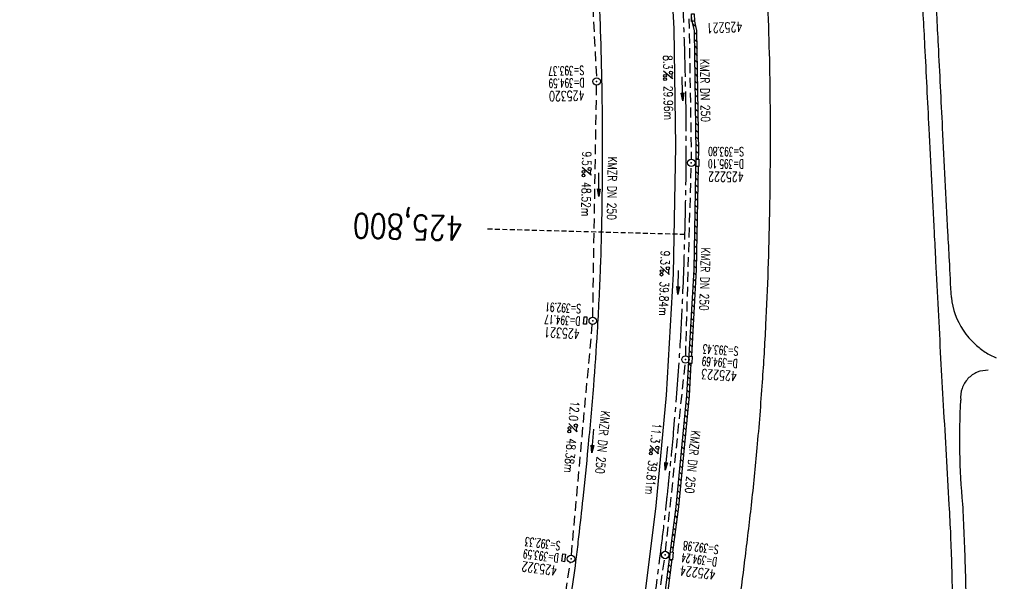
# Model space of a CAD drawing. Extents: x 450316 to 454644, y 428795 to 436505.
# Tile 101 of 256: x 453717 to 453917, y 431950 to 432063. Entities that reach past the tile are written whole.
import ezdxf
from ezdxf.enums import TextEntityAlignment as Align

# ---------------------------------------------------------------- set-up
doc = ezdxf.new("R2010")
doc.units = 0
doc.header["$LTSCALE"] = 2
doc.header["$MEASUREMENT"] = 0
for name, pattern in [('ACHSE', [5.5, 4, -0.5, 0.5, -0.5]), ('AUSGEZOGEN', [0]), ('GESTRICH-X2', [1.5, 1, -0.5]), ('GESTRICHELT', [0.75, 0.5, -0.25])]:
    doc.linetypes.add(name, pattern=pattern)
doc.layers.get('0').update_dxf_attribs({"linetype": 'CONTINUOUS'})
for name, color, linetype in [('13', 7, 'CONTINUOUS'), ('ACHSETOP', 1, 'ACHSE'), ('FBR', 8, 'CONTINUOUS'), ('HEKTOM', 1, 'GESTRICHELT'), ('KANAL', 7, 'GESTRICH-X2'), ('PFEIL', 7, 'CONTINUOUS'), ('RINNE', 8, 'CONTINUOUS'), ('SCHACHTNR', 6, 'CONTINUOUS'), ('SCHSYMBOL', 7, 'CONTINUOUS'), ('TEXTO', 4, 'CONTINUOUS'), ('TEXTU', 4, 'CONTINUOUS'), ('WEG', 8, 'AUSGEZOGEN')]:
    doc.layers.add(name, color=color, linetype=linetype)
doc.styles.add('ROMANS', font='romans.shx', dxfattribs={"width": 0.8})

# ---------------------------------------------------------------- blocks, each defined once
blk = doc.blocks.new('GST')
at = {"color": 0}
blk.add_circle((0, 0), 0.75, dxfattribs=at)
blk.add_point((0, 0), dxfattribs=at)
blk = doc.blocks.new('10')
blk.add_blockref('GST', (0, 0))
blk = doc.blocks.new('17')
blk.add_lwpolyline([(-0.76, -1.22), (0.75, -1.22), (0.75, -1.8), (-0.76, -1.8)], close=True)
blk.add_blockref('GST', (0, 0))
blk = doc.blocks.new('PROM')
blk.add_line((1.57, 1.82), (0.02, 0.02))
for centre, radius in [((0.32, 1.51), 0.317), ((0.94, 0.29), 0.283), ((1.64, 0.29), 0.283)]:
    blk.add_circle(centre, radius)
blk.add_arc((0.99, 2.68), 1.03, 239.1414, 303.3549)
blk = doc.blocks.new('PFEIL2')
at = {"color": 0}
for p, q in [((0.88, 0), (-2.4, -0.01)), ((0.88, -0.27), (0.88, 0.28)), ((0.88, 0.28), (2.43, 0.01)), ((0.91, 0.27), (0.88, 0.26)), ((0.97, 0.26), (0.88, 0.25)), ((1.02, 0.25), (0.88, 0.23)), ((1.07, 0.24), (0.88, 0.21)), ((1.13, 0.23), (0.88, 0.19)), ((1.18, 0.22), (0.88, 0.17)), ((1.24, 0.21), (0.88, 0.15)), ((1.29, 0.21), (0.88, 0.14)), ((1.34, 0.2), (0.88, 0.12)), ((1.4, 0.19), (0.88, 0.1)), ((1.45, 0.18), (0.88, 0.08)), ((1.51, 0.17), (0.88, 0.06)), ((1.56, 0.16), (0.88, 0.04)), ((1.61, 0.15), (0.88, 0.02)), ((1.67, 0.14), (0.88, 0.01)), ((1.72, 0.13), (0.88, -0.01)), ((1.78, 0.12), (0.88, -0.03)), ((1.83, 0.11), (0.88, -0.05)), ((1.88, 0.1), (0.88, -0.07)), ((1.94, 0.09), (0.88, -0.09)), ((2.05, 0.08), (0.88, -0.12)), ((1.99, 0.08), (0.88, -0.11)), ((2.1, 0.07), (0.88, -0.14)), ((2.15, 0.06), (0.88, -0.16)), ((2.21, 0.05), (0.88, -0.18)), ((2.26, 0.04), (0.88, -0.2)), ((2.32, 0.03), (0.88, -0.22)), ((2.37, 0.02), (0.88, -0.23)), ((2.42, 0.01), (0.88, -0.25)), ((2.43, 0.01), (0.88, -0.27))]:
    blk.add_line(p, q, dxfattribs=at)
blk = doc.blocks.new('30S')
at = {"color": 0}
for p, q in [((-0.75, -0.58), (-0.75, 0)), ((-0.75, 0), (0.75, 0)), ((0.75, 0), (0.75, -0.58)), ((0.75, -0.58), (-0.75, -0.58))]:
    blk.add_line(p, q, dxfattribs=at)
blk.add_point((0, 0), dxfattribs=at)

msp = doc.modelspace()

# ---------------------------------------------------------------- linework, layer by layer
for points in [[(453854.18, 432033.67), (453854.19, 432035.18), (453854.77, 432035.17), (453854.77, 432033.67)], [(453852.72, 431993.8), (453852.82, 431995.3), (453853.4, 431995.26), (453853.3, 431993.76)], [(453848.82, 431954.12), (453849, 431955.61), (453849.58, 431955.54), (453849.4, 431954.05)]]:
    msp.add_lwpolyline(points, close=True)
at = {"layer": 'ACHSETOP', "flags": 128}
msp.add_lwpolyline([(451271.77, 435019.04, -0.000001), (451272.37, 435018.35, -0.000032), (451272.39, 435018.33), (451288.79, 434999.46, -0.000002), (451296.99, 434990.03, 0.000007), (451305.2, 434980.6, 0.000007), (451313.4, 434971.16, -0.000007), (451321.6, 434961.73, -0.000007), (451329.8, 434952.3, 0.000007), (451338, 434942.87, 0.000007), (451346.21, 434933.43, -0.000007), (451354.41, 434924, -0.000007), (451362.61, 434914.57, 0.000011), (451370.81, 434905.14, 0.000001), (451379.01, 434895.7, 0.000001), (451387.22, 434886.27), (451403.62, 434867.4), (451420.02, 434848.54), (451436.43, 434829.67, -0.000013), (451444.63, 434820.24, 0.000007), (451452.83, 434810.81, 0.000007), (451461.03, 434801.38, -0.000007), (451469.24, 434791.94, -0.000007), (451477.44, 434782.51, 0.000007), (451485.64, 434773.08, 0.000007), (451493.84, 434763.64, -0.000007), (451502.04, 434754.21, -0.000007), (451510.25, 434744.78, 0.000007), (451518.45, 434735.35, 0.000007), (451526.65, 434725.91, -0.000007), (451534.85, 434716.48, -0.000007), (451543.05, 434707.05, 0.000011), (451551.26, 434697.61, 0.000001), (451559.46, 434688.18, 0.000001), (451567.66, 434678.75), (451584.07, 434659.88, -0.000001), (451592.27, 434650.45, -0.000001), (451600.47, 434641.02, -0.000011), (451608.67, 434631.59, 0.000013), (451616.87, 434622.15), (451633.28, 434603.29), (451649.68, 434584.42, -0.000013), (451657.88, 434574.99, 0.000007), (451666.09, 434565.56, 0.000007), (451674.29, 434556.12, -0.000007), (451682.49, 434546.69, -0.000007), (451690.69, 434537.26, 0.000006), (451698.89, 434527.83), (451715.3, 434508.96, -0.000015), (451721.01, 434502.39, 0.000008), (451726.72, 434495.82, 0.000958), (451727.52, 434494.91, 0.000181), (451731.72, 434490.11, 0.003894), (451738.18, 434482.87, 0.00247), (451748.5, 434471.58, 0.003793), (451756.23, 434463.34, 0.003129), (451765.74, 434453.48, 0.00313), (451774.53, 434444.59, 0.003132), (451783.43, 434435.81, 0.003134), (451792.43, 434427.15, 0.003132), (451801.55, 434418.59, 0.003131), (451810.77, 434410.15, 0.00313), (451820.1, 434401.83, 0.003133), (451829.54, 434393.62, 0.003138), (451839.07, 434385.54, 0.003131), (451848.69, 434377.58, 0.003125), (451858.43, 434369.73, 0.003124), (451868.27, 434362, 0.00313), (451878.19, 434354.41, 0.003138), (451888.2, 434346.95, 0.003133), (451898.32, 434339.59, 0.003131), (451908.52, 434332.37, 0.003131), (451918.82, 434325.28, 0.003132), (451929.21, 434318.32, 0.003136), (451939.67, 434311.49, 0.00313), (451950.21, 434304.8, 0.003123), (451960.86, 434298.22, 0.003128), (451971.59, 434291.78, 0.003137), (451982.37, 434285.49, 0.003139), (451993.23, 434279.33, 0.003133), (452004.2, 434273.3, 0.003123), (452015.23, 434267.41, 0.003125), (452026.32, 434261.66, 0.003132), (452037.5, 434256.05, 0.003138), (452048.73, 434250.58, 0.003134), (452060.02, 434245.26, 0.003122), (452071.41, 434240.07, 0.003127), (452083.62, 434234.69, 0.003578), (452094.35, 434230.12, 0.002702), (452108.41, 434224.35, 0.004189), (452117.53, 434220.76, 0.00053), (452126.34, 434217.38, 0.001569), (452129.32, 434216.25, 0.000008), (452135.11, 434214.08, -0.000025), (452140.91, 434211.9), (452164.31, 434203.12, 0.000006), (452176.02, 434198.73, -0.000007), (452187.72, 434194.34), (452211.13, 434185.56), (452234.54, 434176.78, -0.000012), (452246.24, 434172.39, 0.000007), (452257.94, 434168, 0.000002), (452265.75, 434165.08, 0.000001), (452281.35, 434159.22, 0.000005), (452293.05, 434154.83, -0.000007), (452304.76, 434150.44, -0.000019), (452316.46, 434146.05, 0.000015), (452328.17, 434141.66, 0.000002), (452338.1, 434137.94, 0.000001), (452351.57, 434132.88, 0.000004), (452363.28, 434128.49, -0.000006), (452374.98, 434124.1, -0.00002), (452386.68, 434119.71, 0.00002), (452398.39, 434115.32, 0.000006), (452410.09, 434110.93, -0.000004), (452421.8, 434106.54, -0.000001), (452435.27, 434101.49, -0.000002), (452445.2, 434097.76, -0.000015), (452456.91, 434093.37, 0.000019), (452468.61, 434088.98, 0.000007), (452480.31, 434084.59, -0.000006), (452492.02, 434080.2, -0.000002), (452503.72, 434075.81, 0.000002), (452515.42, 434071.42, 0.000006), (452527.13, 434067.03, -0.000007), (452538.83, 434062.64, -0.000019), (452550.54, 434058.25, 0.000015), (452562.24, 434053.86, 0.000002), (452572.17, 434050.13, 0.000001), (452585.65, 434045.08, 0.000004), (452597.35, 434040.69, -0.000006), (452609.05, 434036.3, -0.00002), (452620.76, 434031.91, 0.00002), (452632.46, 434027.52, 0.000006), (452644.17, 434023.13, -0.000004), (452655.87, 434018.74, -0.000001), (452669.35, 434013.68, -0.000002), (452679.28, 434009.96, -0.000015), (452690.98, 434005.57, 0.000014), (452702.68, 434001.18, 0.000011), (452714.39, 433996.79, -0.000001), (452726.09, 433992.4, -0.000007), (452735.03, 433989.04, -0.000005), (452748.18, 433984.11, -0.000156), (452748.22, 433984.1, -0.000005), (452749.5, 433983.61, -0.004183), (452758.69, 433980.07, -0.002721), (452772.75, 433974.43, -0.005081), (452782.77, 433970.22, -0.003908), (452795.7, 433964.52, -0.003912), (452807.05, 433959.3, -0.003907), (452818.33, 433953.9, -0.003903), (452829.52, 433948.33, -0.003904), (452840.62, 433942.58, -0.003907), (452851.63, 433936.66, -0.003909), (452862.54, 433930.57, -0.003906), (452873.35, 433924.31, -0.003899), (452884.08, 433917.88, -0.003907), (452894.71, 433911.27, -0.003917), (452905.21, 433904.52, -0.003914), (452915.61, 433897.6, -0.003904), (452925.91, 433890.51, -0.003895), (452936.11, 433883.25, -0.003902), (452946.17, 433875.85, -0.003909), (452956.12, 433868.3, -0.003904), (452965.96, 433860.58, -0.003908), (452975.67, 433852.7, -0.00391), (452985.26, 433844.69, -0.003909), (452994.72, 433836.52, -0.003908), (453004.05, 433828.2, -0.003902), (453013.25, 433819.74, -0.003901), (453022.32, 433811.14, -0.003907), (453031.26, 433802.39, -0.003913), (453040.05, 433793.51, -0.003909), (453048.99, 433784.19, -0.00418), (453057.22, 433775.34, -0.003621), (453064.8, 433766.92, -0.003001), (453073.81, 433756.65, -0.003775), (453082.93, 433745.95, -0.004894), (453089.82, 433737.59, -0.004962), (453096.58, 433729.04, -0.003805), (453105.2, 433717.74, -0.003005), (453113.36, 433706.73, -0.003643), (453119.97, 433697.57, -0.004174), (453127.23, 433687.17, -0.004295), (453134.1, 433676.95, -0.003507), (453140.02, 433667.85, -0.002688), (453147.59, 433655.9, -0.003695), (453155.36, 433643.25, -0.00538), (453160.55, 433634.47, -0.005332), (453165.53, 433625.6, -0.003667), (453172.54, 433612.58, -0.002679), (453179.1, 433600.02, -0.003501), (453183.99, 433590.35, -0.004313), (453189.2, 433579.67, -0.003909), (453194.74, 433567.79, -0.003909), (453199.85, 433556.38, -0.003909), (453204.78, 433544.89, -0.003903), (453209.81, 433532.66, -0.004384), (453214.1, 433521.7, -0.003423), (453219.66, 433506.82, -0.005955), (453222.69, 433498.22, -0.000145), (453225.57, 433489.74, -0.000252), (453227.22, 433484.85, -0.000085), (453230.06, 433476.42, -0.000405), (453230.66, 433474.65, -0.003646), (453233.57, 433465.74, 0.00217), (453238.42, 433450.76, 0.000006), (453242.33, 433438.88, -0.000007), (453246.23, 433427.01, -0.000012), (453250.13, 433415.13, 0.000009), (453254.03, 433403.26, 0.003001), (453258.01, 433391.4, -0.003002), (453261.98, 433379.55, -0.003008), (453265.82, 433367.65, 0.003009), (453269.65, 433355.76, 0.00001), (453273.55, 433343.88, -0.000019), (453277.45, 433332.01), (453285.26, 433308.26, 0.000005), (453289.16, 433296.38, -0.000004), (453293.06, 433284.51, -0.000001), (453297.41, 433271.27, -0.000001), (453300.87, 433260.76, -0.00001), (453304.77, 433248.88, 0.000008), (453308.67, 433237.01, 0.000011), (453312.58, 433225.13, -0.000004), (453316.48, 433213.26, -0.000007), (453317.96, 433208.76, -0.000002), (453324.28, 433189.51, -0.00006), (453324.75, 433188.09, 0.000004), (453325.21, 433186.68, 0.001409), (453327.81, 433178.86, 0.000842), (453332.21, 433165.79, 0.002106), (453335.59, 433155.93, 0.001506), (453340.42, 433142.18, 0.001603), (453344.59, 433130.55, 0.001566), (453348.93, 433118.67, 0.00157), (453353.28, 433106.99, 0.001563), (453357.73, 433095.28, 0.001555), (453362.24, 433083.61, 0.001558), (453366.82, 433071.99, 0.001562), (453371.48, 433060.39, 0.001561), (453376.21, 433048.82, 0.001565), (453381.01, 433037.27, 0.001565), (453385.88, 433025.76, 0.001563), (453390.82, 433014.29, 0.001561), (453395.84, 433002.83, 0.001559), (453400.93, 432991.41, 0.00156), (453406.08, 432980.03, 0.001563), (453411.31, 432968.67, 0.001565), (453416.61, 432957.35, 0.001562), (453421.98, 432946.08, 0.001558), (453427.42, 432934.81, 0.001559), (453432.94, 432923.58, 0.001564), (453438.52, 432912.41, 0.001566), (453444.16, 432901.27, 0.001564), (453449.89, 432890.15, 0.001558), (453455.36, 432879.68, 0.001394), (453461.54, 432868.03, 0.001724), (453468.57, 432854.96, 0.002516), (453473.46, 432846.05, 0.001346), (453478.16, 432837.66, 0.000835), (453485.79, 432824.15, 0.000825), (453493.39, 432810.79, 0.001335), (453498.13, 432802.56, 0.002522), (453503.26, 432793.8, 0.001723), (453510.87, 432781.05, 0.001395), (453517.7, 432769.77, 0.001557), (453523.88, 432759.7, 0.001564), (453531.45, 432747.52, 0.002105), (453537.15, 432738.52, 0.001027), (453545.2, 432725.95, 0.001523), (453550.68, 432717.5, 0.000001), (453550.84, 432717.26, 0.000124), (453550.84, 432717.26, 0.000024), (453557.6, 432706.91, -0.000007), (453564.35, 432696.57, -0.000001), (453571.19, 432686.1, 0.000005), (453578.03, 432675.64, 0.000012), (453584.86, 432665.17, -0.000012), (453591.7, 432654.7, -0.000004), (453598.53, 432644.24, 0.000004), (453605.37, 432633.77, 0.000001), (453612.2, 432623.31, -0.000001), (453619.04, 432612.84, -0.000004), (453625.87, 432602.38, 0.000003), (453632.71, 432591.91), (453646.38, 432570.98, -0.000014), (453650.94, 432564, -0.000007), (453660.05, 432550.05, -0.002465), (453666.82, 432539.57, 0.002471), (453673.57, 432529.12, 0.002497), (453680.47, 432518.67, -0.002488), (453687.39, 432508.18, -0.000003), (453694.22, 432497.72, 0.000006), (453701.06, 432487.25), (453714.73, 432466.32, -0.000006), (453721.57, 432455.86, 0.000006), (453728.4, 432445.39, 0.000183), (453728.47, 432445.28, -0.000027), (453728.97, 432444.52, -0.003905), (453733.99, 432436.71, -0.002472), (453741.77, 432424.27, -0.005163), (453747.3, 432415.1, -0.003867), (453754.47, 432402.74, -0.003958), (453760.53, 432391.89, -0.003913), (453766.49, 432380.82, -0.003903), (453772.25, 432369.72, -0.003904), (453777.83, 432358.53, -0.003901), (453783.48, 432346.73, -0.004288), (453788.46, 432335.91, -0.003523), (453794.25, 432322.76, -0.004762), (453798.38, 432312.96, -0.001651), (453802.11, 432303.78, -0.002689), (453804.34, 432298.12, -0.001542), (453805.53, 432295.04, -0.000893), (453807.56, 432289.71, -0.005639), (453811.07, 432280.12, -0.003891), (453815.88, 432266.14, -0.00573), (453819.49, 432254.95, -0.005082), (453823.29, 432242.26, -0.004537), (453827.3, 432227.85, -0.006762), (453829.77, 432218.12, -0.001828), (453832.34, 432207.23, -0.002855), (453833.92, 432200.25, -0.000688), (453834.59, 432197.18, -0.000614), (453835.33, 432193.75, -0.005087), (453837.35, 432183.82, -0.003463), (453840.08, 432169.2, -0.004355), (453841.88, 432158.58, -0.003298), (453844.05, 432144.52, -0.003873), (453845.96, 432130.87, -0.004703), (453847.34, 432119.6, -0.004431), (453848.68, 432106.66, -0.004859), (453849.68, 432094.85, -0.001971), (453850.76, 432079.75, -0.003754), (453851.23, 432071.81, -0.000235), (453851.27, 432071.06, -0.000154), (453851.33, 432069.9, -0.005004), (453851.76, 432059.36, -0.003657), (453852.1, 432044.92, -0.006284), (453852.13, 432034.65, -0.00442), (453851.87, 432020.06, -0.004496), (453851.36, 432005.74, -0.005961), (453850.74, 431994.95, -0.004032), (453849.63, 431980.54, -0.005521), (453848.62, 431970.04, -0.000545), (453848.17, 431965.89, -0.00099), (453847.92, 431963.6, -0.002817), (453847.08, 431956.57, -0.001743), (453845.62, 431945.22, -0.004295), (453844.13, 431934.59, -0.003233), (453841.93, 431920.5, -0.003719), (453839.9, 431908.59, -0.003474), (453837.54, 431895.88, -0.003471), (453834.93, 431882.78, -0.003984), (453832.48, 431871.4, -0.002961), (453829.25, 431857.36, -0.00403), (453826.74, 431847.07, -0.001132), (453824.96, 431840.11, -0.001603), (453823.67, 431835.21, -0.002375), (453822.37, 431830.36, -0.001541), (453820.3, 431822.92, -0.005811), (453817.74, 431814.24, -0.003321), (453813, 431799.15, -0.004369), (453808.95, 431786.93, -0.004589), (453804.89, 431775.36, -0.004977), (453800.13, 431762.59, -0.00596), (453795.93, 431752.02, -0.002426), (453790.61, 431739.3, -0.004094), (453787.37, 431731.79, -0.000338), (453786.71, 431730.31, -0.000388), (453786.14, 431729.02, -0.004625), (453782.63, 431721.36, -0.002368), (453775.59, 431706.51, -0.004069), (453770.2, 431695.52, -0.003863), (453764.34, 431684.03, -0.004659), (453758.24, 431672.55, -0.005048), (453752.4, 431662.07, -0.002758), (453744.86, 431649, -0.004203), (453739.78, 431640.49, -0.000453), (453738.55, 431638.46, -0.00049), (453737.41, 431636.59, -0.004121), (453733.36, 431630.11, -0.00246), (453726.45, 431619.35, -0.006277), (453720.59, 431610.57, -0.004581), (453712.3, 431598.73, -0.005038), (453704.6, 431588.16, -0.005528), (453697.38, 431578.67, -0.004083), (453688.22, 431567.1, -0.005886), (453681.7, 431559.21, -0.001219), (453676.74, 431553.36, -0.002238), (453674.01, 431550.2, -0.001962), (453670.56, 431546.26, -0.001297), (453665.3, 431540.34, -0.004313), (453658.17, 431532.48, -0.003182), (453648.34, 431521.97, -0.004167), (453639.22, 431512.51, -0.00462), (453630.85, 431504.12, -0.002727), (453619.91, 431493.48, -0.004271), (453612.84, 431486.78, -0.000068), (453609.88, 431484.03, -0.000648), (453609.57, 431483.75, -0.000003), (453600.64, 431475.49, -0.000005), (453594.49, 431469.8), (453576.13, 431452.83), (453557.78, 431435.85), (453539.42, 431418.88), (453521.07, 431401.91, 0.000001), (453511.89, 431393.42, 0.000001), (453502.71, 431384.94, 0.000013), (453493.53, 431376.45, -0.000013), (453484.35, 431367.96, 0), (453475.18, 431359.48, 0), (453466, 431350.99), (453447.64, 431334.02, 0.000001), (453438.46, 431325.53, 0.000001), (453429.29, 431317.04, 0.000013), (453420.11, 431308.56, -0.000007), (453410.93, 431300.07, -0.000004), (453403.53, 431293.23, -0.000002), (453392.58, 431283.1, -0.00001), (453383.4, 431274.61, 0.000015), (453374.22, 431266.13, 0.000014), (453365.04, 431257.64, -0.000013), (453355.86, 431249.15, 0), (453343.63, 431237.84, -0.000001), (453337.51, 431232.18), (453319.15, 431215.21, 0.000001), (453309.98, 431206.72, 0.000001), (453300.8, 431198.24, 0.000013), (453291.62, 431189.75, -0.000013), (453282.44, 431181.26, -0.000001), (453273.27, 431172.78, -0.000001), (453264.09, 431164.29), (453245.73, 431147.32), (453227.38, 431130.34), (453209.02, 431113.37, 0.000014), (453199.84, 431104.89, -0.000009), (453190.66, 431096.4, -0.000019), (453181.49, 431087.91, 0.000019), (453172.31, 431079.43, 0.000009), (453163.13, 431070.94, -0.000008), (453153.95, 431062.45), (453135.6, 431045.48, 0.000009), (453134.86, 431044.8, 0.000002), (453130.42, 431040.69, 0.002804), (453126.11, 431036.66, 0.001372), (453117.38, 431028.36, 0.005333), (453110.16, 431021.31, 0.003613), (453099.69, 431010.7, 0.004216), (453091.36, 431002.01, 0.003913), (453082.55, 430992.5, 0.00391), (453074.2, 430983.2, 0.003911), (453066, 430973.77, 0.003912), (453057.94, 430964.21, 0.003915), (453050.03, 430954.53, 0.00391), (453042.29, 430944.73, 0.003905), (453034.68, 430934.8, 0.003908), (453027.23, 430924.75, 0.003912), (453019.95, 430914.6, 0.003918), (453012.83, 430904.33, 0.003918), (453005.87, 430893.95, 0.003907), (452999.07, 430883.47, 0.0039), (452992.43, 430872.86, 0.003908), (452985.95, 430862.15, 0.00392), (452979.66, 430851.37, 0.00392), (452973.54, 430840.5, 0.003904), (452967.57, 430829.49, 0.003903), (452961.77, 430818.39, 0.003916), (452956.17, 430807.24, 0.00392), (452950.74, 430796, 0.00391), (452945.47, 430784.65, 0.003904), (452940.39, 430773.22, 0.00391), (452935.48, 430761.73, 0.003913), (452930.76, 430750.17, 0.003909), (452926.22, 430738.51, 0.003913), (452921.86, 430726.79, 0.003918), (452917.69, 430715.02, 0.003913), (452913.7, 430703.18, 0.003909), (452909.89, 430691.26, 0.003904), (452906.27, 430679.29, 0.003908), (452902.84, 430667.28, 0.003914), (452899.6, 430655.21, 0.003911), (452896.55, 430643.09, 0.003914), (452893.69, 430630.91, 0.003917), (452891.02, 430618.71, 0.003911), (452890.73, 430617.31, 0.000237), (452886.25, 430594.17, 0.007575), (452884.76, 430585.79, 0.003906), (452882.25, 430569.49)], format="xyb", dxfattribs=at)
at = {"layer": 'FBR', "flags": 128}
for points in [[(453291.49, 431192.36, -0.000001), (453311.41, 431210.82, -0.000243)], [(453575.99, 431475.69, -0.000002), (453561.64, 431462.4, -0.000009)], [(453834.25, 432073.28, -0.004827), (453834.78, 432061.21, -0.004699), (453835.07, 432049.87, -0.004126), (453835.18, 432036.93, -0.004294), (453835.06, 432024.22, -0.00491), (453834.76, 432013.1, -0.005188), (453834.14, 432000.26, -0.006042), (453833.37, 431989.25, -0.002836), (453832.27, 431976.67, -0.003489), (453831.24, 431966.46, -0.001458), (453830.37, 431958.68, -0.002781), (453829.89, 431954.6, -0.004329), (453828.91, 431947.28, -0.00242), (453826.98, 431934.22, -0.002048), (453825.23, 431923.06, -0.00297), (453823.95, 431915.37, -0.003518), (453821.93, 431904.21, -0.004369), (453820.17, 431895.26, -0.000572), (453819.82, 431893.54, -0.000098), (453817.73, 431883.54, -0.001353), (453817.6, 431882.94, -0.000311), (453817.05, 431880.34)], [(453855.19, 431896.63, 0.003047), (453857.96, 431912.11, 0.005982), (453859.24, 431920.02, 0.000138), (453862.57, 431942.47, 0.002517), (453862.75, 431943.7, 0.00321), (453864.1, 431954.03, 0.002991), (453865.42, 431965.12, 0.005666), (453866.59, 431976.67, 0.004906), (453867.66, 431990.03, 0.004458), (453868.36, 432001.61, 0.004621), (453868.84, 432012.79, 0.00401), (453869.13, 432024.14, 0.003553), (453869.27, 432036.96, 0.004108), (453869.21, 432049.96, 0.004975), (453868.96, 432060.69, 0.005193), (453868.48, 432071.71, 0.004101)]]:
    msp.add_lwpolyline(points, format="xyb", dxfattribs=at)
for points in [[(453831.54, 431876.55), (453832.49, 431880.81), (453835, 431892.74), (453838.96, 431914.35), (453843.17, 431941.64), (453846.1, 431964.95), (453848.2, 431987.38), (453849.65, 432011.95), (453850.11, 432037.83), (453849.72, 432061.67), (453848.19, 432088.71)], [(453836.16, 431878.2), (453836.56, 431880.05), (453841.27, 431904.13), (453842.58, 431911.28), (453846.81, 431938.32), (453850.18, 431964.78), (453852.34, 431987.27), (453853.81, 432012.84), (453854.22, 432036.62), (453853.86, 432061.14), (453853.26, 432063.83)]]:
    msp.add_lwpolyline(points, dxfattribs=at)
at = {"layer": 'HEKTOM'}
msp.add_line((453851.91, 432019.91), (453811.91, 432021), dxfattribs=at)
at = {"layer": 'KANAL'}
for p, q in [((453831.5, 432098.94), (453834, 432051.69)), ((453852.75, 432063.62), (453853.22, 432035.19)), ((453833.25, 432003.16), (453834.03, 432050.19)), ((453852.09, 431995.34), (453853.22, 432033.69)), ((453828.91, 431954.97), (453833.16, 432001.66)), ((453848, 431955.75), (453852, 431993.84)), ((453821.25, 431905.91), (453828.72, 431953.5)), ((453842.38, 431916.31), (453847.81, 431954.25))]:
    msp.add_line(p, q, dxfattribs=at)
at = {"layer": 'RINNE'}
for p, q in [((453853.55, 432062.56), (453854.2, 432061.93)), ((453853.87, 432060.86), (453854.37, 432060.37)), ((453853.89, 432059.44), (453854.39, 432058.95)), ((453853.91, 432058.03), (453854.41, 432057.54)), ((453853.93, 432056.62), (453854.44, 432056.12)), ((453853.95, 432055.2), (453854.46, 432054.71)), ((453853.97, 432053.79), (453854.48, 432053.3)), ((453853.99, 432052.37), (453854.5, 432051.88)), ((453854.01, 432050.96), (453854.52, 432050.47)), ((453854.03, 432049.55), (453854.54, 432049.05)), ((453854.05, 432048.13), (453854.56, 432047.64)), ((453854.07, 432046.72), (453854.58, 432046.23)), ((453854.09, 432045.3), (453854.6, 432044.81)), ((453854.12, 432043.89), (453854.62, 432043.4)), ((453854.14, 432042.48), (453854.64, 432041.98)), ((453854.16, 432041.06), (453854.66, 432040.57)), ((453854.18, 432039.65), (453854.69, 432039.16)), ((453854.2, 432038.23), (453854.71, 432037.74)), ((453854.22, 432036.82), (453854.72, 432036.34)), ((453854.2, 432035.44), (453854.49, 432035.16)), ((453854.15, 432032.7), (453854.65, 432032.22)), ((453854.61, 432033.66), (453854.67, 432033.6)), ((453854.13, 432031.33), (453854.62, 432030.85)), ((453854.08, 432028.59), (453854.57, 432028.11)), ((453854.11, 432029.96), (453854.6, 432029.48)), ((453854.06, 432027.22), (453854.55, 432026.74)), ((453854.01, 432024.48), (453854.5, 432024)), ((453854.04, 432025.85), (453854.53, 432025.37)), ((453853.99, 432023.11), (453854.48, 432022.63)), ((453853.94, 432020.37), (453854.43, 432019.89)), ((453853.96, 432021.74), (453854.46, 432021.26)), ((453853.92, 432019), (453854.41, 432018.52)), ((453853.87, 432016.26), (453854.36, 432015.78)), ((453853.89, 432017.63), (453854.38, 432017.15)), ((453853.84, 432014.88), (453854.34, 432014.41)), ((453853.82, 432013.51), (453854.31, 432013.04)), ((453853.69, 432010.85), (453854.17, 432010.39)), ((453853.77, 432012.17), (453854.24, 432011.71)), ((453853.54, 432008.21), (453854.02, 432007.75)), ((453853.62, 432009.53), (453854.09, 432009.07)), ((453853.47, 432006.89), (453853.94, 432006.43)), ((453853.32, 432004.25), (453853.79, 432003.79)), ((453853.39, 432005.57), (453853.87, 432005.11)), ((453853.24, 432002.93), (453853.71, 432002.47)), ((453853.09, 432000.29), (453853.56, 431999.83)), ((453853.16, 432001.61), (453853.64, 432001.15)), ((453853.01, 431998.97), (453853.49, 431998.51)), ((453852.86, 431996.33), (453853.34, 431995.87)), ((453852.94, 431997.65), (453853.41, 431997.19)), ((453852.63, 431992.37), (453853.11, 431991.9)), ((453852.71, 431993.69), (453853.18, 431993.22)), ((453852.56, 431991.04), (453853.03, 431990.58)), ((453852.41, 431988.4), (453852.88, 431987.94)), ((453852.48, 431989.72), (453852.96, 431989.26)), ((453852.32, 431987.09), (453852.78, 431986.64)), ((453852.08, 431984.54), (453852.54, 431984.1)), ((453852.2, 431985.82), (453852.66, 431985.37)), ((453851.96, 431983.27), (453852.42, 431982.82)), ((453851.71, 431980.72), (453852.17, 431980.27)), ((453851.83, 431981.99), (453852.29, 431981.55)), ((453851.59, 431979.44), (453852.05, 431979)), ((453851.34, 431976.89), (453851.8, 431976.45)), ((453851.46, 431978.17), (453851.92, 431977.72)), ((453851.1, 431974.34), (453851.56, 431973.9)), ((453851.22, 431975.62), (453851.68, 431975.17)), ((453850.97, 431973.07), (453851.43, 431972.62)), ((453850.73, 431970.52), (453851.19, 431970.07)), ((453850.85, 431971.79), (453851.31, 431971.35)), ((453850.61, 431969.25), (453851.07, 431968.8)), ((453829.09, 431967.31), (453829.09, 431967.31)), ((453850.36, 431966.7), (453850.82, 431966.25)), ((453850.48, 431967.97), (453850.94, 431967.53)), ((453850.24, 431965.42), (453850.7, 431964.98)), ((453849.94, 431962.92), (453850.39, 431962.49)), ((453850.1, 431964.16), (453850.55, 431963.73)), ((453849.62, 431960.44), (453850.07, 431960.01)), ((453849.78, 431961.68), (453850.23, 431961.25)), ((453849.47, 431959.2), (453849.91, 431958.77)), ((453849.15, 431956.72), (453849.6, 431956.29)), ((453849.31, 431957.96), (453849.76, 431957.53)), ((453848.68, 431953), (453849.13, 431952.56)), ((453848.97, 431954.11), (453849.28, 431953.8)), ((453848.36, 431950.52), (453848.81, 431950.08)), ((453848.52, 431951.76), (453848.97, 431951.32))]:
    msp.add_line(p, q, dxfattribs=at)
for points in [[(453836.16, 431878.2), (453836.56, 431880.05), (453841.27, 431904.13), (453842.58, 431911.28), (453846.81, 431938.32), (453850.18, 431964.78), (453852.34, 431987.27), (453853.81, 432012.84), (453854.22, 432036.62), (453853.86, 432061.14), (453853.43, 432063.09)], [(453853.86, 432061.14), (453853.43, 432063.09)], [(453854.7, 432035.16), (453854.72, 432036.62), (453854.36, 432061.2), (453853.87, 432063.4)], [(453853.3, 431995.27), (453854.31, 432012.82), (453854.67, 432033.66)], [(453849.51, 431955.56), (453850.67, 431964.73), (453852.84, 431987.23), (453853.21, 431993.77)], [(453843.83, 431916.08), (453847.31, 431938.25), (453849.32, 431954.07)]]:
    msp.add_lwpolyline(points, dxfattribs=at)
at = {"layer": 'WEG'}
for points in [[(453878.73, 431889.79, 0.00907), (453884.98, 431893.6, 0.017956), (453888.02, 431895.7, 0.043068), (453892.52, 431899.67, 0.03323), (453897.5, 431905.65, 0.055126), (453902.22, 431913.95, 0.058236), (453904.81, 431922.6, 0.017116), (453906.04, 431931.32, 0.027919), (453906.32, 431936.71, 0.005559), (453906.05, 431952.64, 0.00707), (453905.53, 431965.16, 0.000965), (453904.36, 431985.3, -0.00204), (453903.83, 431994.83, -0.000016), (453902.82, 432014.54, -0.000054), (453902.52, 432020.28, -0.000098), (453901.44, 432041.37, 0.000124), (453900.59, 432058.09, 0.000694), (453899.92, 432070.69, 0.000528)], [(453905.94, 432007.16, -0.000006), (453905.55, 432014.68, -0.000054), (453905.25, 432020.42, -0.000098), (453904.17, 432041.51, 0.000124), (453903.32, 432058.24, 0.000694), (453902.65, 432070.84, 0.000528)]]:
    msp.add_lwpolyline(points, format="xyb", dxfattribs=at)
at = {"layer": 'WEG', "flags": 128}
for points in [[(453905.94, 432007.16, 0.118379), (453908.34, 432000.51, 0.063343), (453910.83, 431997.61, 0.041301), (453912.82, 431996.09, 0.041301), (453915.03, 431994.92)], [(453913.43, 431992.41, 0.10589), (453911.19, 431992.01, 0.10589), (453909.31, 431990.72, 0.108718), (453908.11, 431988.72, 0.108718), (453907.85, 431986.39)], [(453902.87, 431909.05, 0.023007), (453904.73, 431912.86, 0.058236), (453907.51, 431922.13, 0.017116), (453908.77, 431931.03, 0.027919), (453909.05, 431936.73, 0.005559), (453908.79, 431952.72, 0.00707), (453908.26, 431965.31, -0.035864), (453907.85, 431986.39)]]:
    msp.add_lwpolyline(points, format="xyb", dxfattribs=at)

# ---------------------------------------------------------------- block references
for p, rotation in [((453853.23, 432034.42), 89.72669999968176), ((453852.06, 431994.6), 86.2211000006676), ((453847.93, 431955), 82.92610000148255)]:
    msp.add_blockref('GST', p, dxfattribs=dict(rotation=rotation))
at = {"layer": '13', "rotation": 92.06878280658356}
msp.add_blockref('30S', (453853.26, 432063.83), dxfattribs=at)
at = {"layer": 'PFEIL'}
for p, rotation in [((453851.45, 432049.45), 270.939), ((453834.48, 432030.01), 269.0576), ((453850.59, 432010.22), 268.3170999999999), ((453833.27, 431978.1), 264.7829), ((453848.2, 431974.6), 264.046)]:
    msp.add_blockref('PFEIL2', p, dxfattribs=dict(at, rotation=rotation))
at = {"layer": 'SCHSYMBOL'}
for name, p, rotation in [('10', (453834.04, 432050.92), 271.2146), ('17', (453833.24, 432002.41), 266.8154), ('17', (453828.84, 431954.23), 262.724)]:
    msp.add_blockref(name, p, dxfattribs=dict(at, rotation=rotation))
at = {"layer": 'TEXTU'}
for p, rotation in [((453847.59, 432053), 270.939), ((453831.1, 432033.52), 269.0576000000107), ((453846.96, 432013.43), 268.3171000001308), ((453828.35, 431981.67), 264.7828999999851), ((453844.89, 431977.22), 264.0460000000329)]:
    msp.add_blockref('PROM', p, dxfattribs=dict(at, rotation=rotation))

# ---------------------------------------------------------------- texts
at = {"layer": 'HEKTOM', "style": 'ROMANS', "width": 0.8}
msp.add_text('425,800', height=5, rotation=178.4476, dxfattribs=at).set_placement((453806.97, 432023.62))
at = {"layer": 'SCHACHTNR', "style": 'ROMANS'}
for s, height, rotation, width, p in [('425221', 2, 182.3632, 0.7, (453863.52, 432062.99)), ('S=393.37', 1.8, 181.2146, 0.6, (453831.47, 432054.06)), ('D=394.59', 1.8, 181.2146, 0.6, (453831.53, 432051.56)), ('425320', 2, 181.2146, 0.7, (453831.56, 432049.06)), ('S=393.80', 1.8, 179.7267, 0.6, (453863.88, 432037.59)), ('D=395.10', 1.8, 179.7267, 0.6, (453863.88, 432035.09)), ('425222', 2, 179.7267, 0.7, (453863.85, 432032.59)), ('S=392.91', 1.8, 176.8154, 0.6, (453830.91, 432005.75)), ('D=394.17', 1.8, 176.8154, 0.6, (453830.78, 432003.25)), ('425321', 2, 176.8154, 0.7, (453830.66, 432000.75)), ('S=393.43', 1.8, 176.2211, 0.6, (453862.82, 431997.16)), ('D=394.69', 1.8, 176.2211, 0.6, (453862.67, 431994.66)), ('425223', 2, 176.2211, 0.7, (453862.51, 431992.19)), ('S=392.33', 1.8, 172.724, 0.6, (453826.78, 431957.72)), ('S=392.98', 1.8, 172.9261, 0.6, (453858.85, 431956.94)), ('D=393.59', 1.8, 172.724, 0.6, (453826.44, 431955.25)), ('D=394.24', 1.8, 172.9261, 0.6, (453858.54, 431954.47)), ('425322', 2, 172.724, 0.7, (453826.12, 431952.78)), ('425224', 2, 172.9261, 0.7, (453858.23, 431951.97))]:
    msp.add_text(s, height=height, rotation=rotation, dxfattribs=dict(at, width=width)).set_placement(p)
at = {"layer": 'TEXTO', "style": 'ROMANS', "width": 0.75}
for rotation, p in [(270.939, (453855.12, 432049.08)), (269.0576, (453836.26, 432029.28)), (268.3171, (453855.08, 432010.89)), (264.7829, (453834.37, 431977.9)), (264.046, (453852.6, 431973.92))]:
    msp.add_text('KMZR DN 250', height=1.8, rotation=rotation, dxfattribs=at).set_placement(p, align=Align.CENTER)
at = {"layer": 'TEXTU', "style": 'ROMANS', "width": 0.75}
for s, rotation, p in [('8.3', 270.939, (453847.54, 432056.23)), ('29.96m', 270.939, (453847.63, 432050.01)), ('9.5', 269.0576, (453831.15, 432036.75)), ('48.52m', 269.0576, (453831.06, 432030.53)), ('9.3', 268.3171, (453847.06, 432016.67)), ('39.84m', 268.3171, (453846.88, 432010.42)), ('12.0', 264.7829, (453828.77, 431986.24)), ('11.3', 264.046, (453845.36, 431981.77)), ('48.38m', 264.7829, (453828.08, 431978.67)), ('39.81m', 264.046, (453844.57, 431974.24))]:
    msp.add_text(s, height=1.8, rotation=rotation, dxfattribs=at).set_placement(p)

doc.saveas('drawing.dxf')
